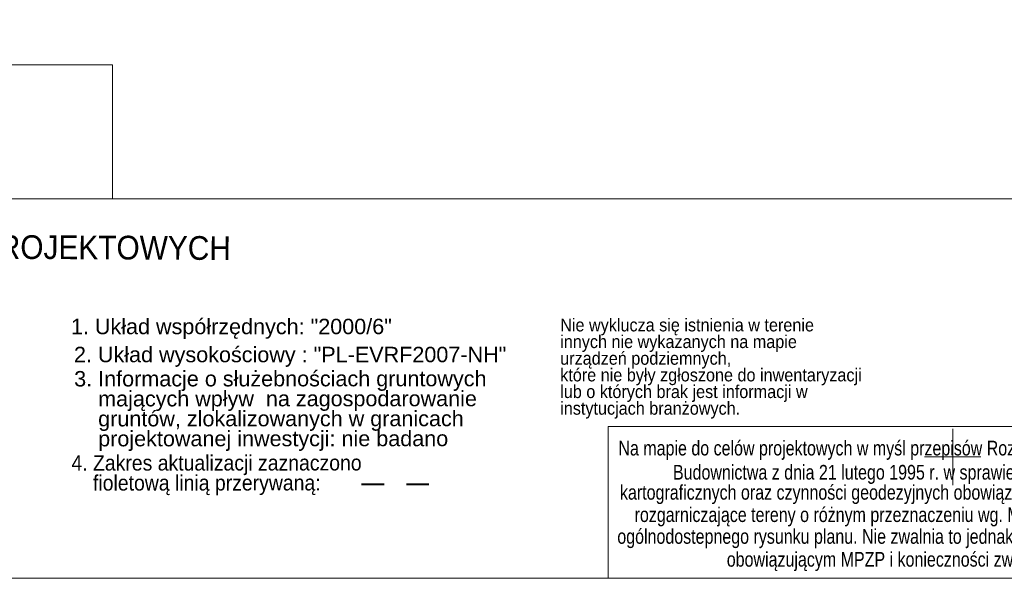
# Model space of a CAD drawing. Header units: centimetres. Extents: x 1590 to 6442358, y 1327 to 6703124.
# Tile 41 of 79: x 9125 to 9213, y 1677 to 1727. Entities that reach past the tile are written whole.
import ezdxf
from ezdxf.enums import TextEntityAlignment as Align

# ---------------------------------------------------------------- set-up
doc = ezdxf.new("R2010")
doc.units = ezdxf.units.CM
doc.linetypes.add('PRZER1-1', pattern=[2, 1, -1])
for name, color, linetype, lineweight in [('#RAMKA', 7, 'Continuous', 15), ('0_MAPA', 7, 'Continuous', 0), ('ARKUSZ 1', 7, 'Continuous', 18)]:
    doc.layers.add(name, color=color, linetype=linetype, lineweight=lineweight)
doc.styles.add('ARIAL', font='arial.ttf')
doc.styles.add('None', font='arial.ttf', dxfattribs={"width": 0.9})
doc.styles.add('Style-Arial', font='arial.ttf')
doc.styles.add('Style-Geodezja', font='GEODEZJA.shx')

# ---------------------------------------------------------------- blocks, each defined once
blk = doc.blocks.new('MDCP')
at = {"layer": '#RAMKA', "color": 7, "linetype": 'Continuous', "lineweight": 18, "ltscale": 0.5}
blk.add_lwpolyline([(-210, 0), (-210, 148.5), (-210, 297), (0, 297), (0, 148.5), (0, 0)], close=True, dxfattribs=at)
at = {"layer": '#RAMKA', "color": 7, "linetype": 'Continuous', "lineweight": 18, "ltscale": 0.5, "flags": 128}
blk.add_lwpolyline([(-210, 33.86107763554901), (0, 33.86107763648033), (0, 0), (-210, 0), (-210, 33.86107763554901)], close=True, dxfattribs=at)
at = {"color": 0}
for p, q in [((-78.97441034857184, 8.327232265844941, -10.22), (-78.97441034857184, 13.32723226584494, -10.22)), ((-78.97441034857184, 8.327232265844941, -10.22), (-78.97441034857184, 13.32723226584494, -10.22)), ((-81.47441034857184, 10.82723226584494, -10.22), (-76.47441034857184, 10.82723226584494, -10.22)), ((-81.47441034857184, 10.82723226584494, -10.22), (-76.47441034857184, 10.82723226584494, -10.22))]:
    blk.add_line(p, q, dxfattribs=at)
at = {"color": 6, "linetype": 'PRZER1-1', "lineweight": 40, "ltscale": 2}
blk.add_line((-131.673507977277, 8.393274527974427), (-124.2809487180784, 8.393274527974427), dxfattribs=at)
blk.add_line((-131.673507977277, 8.393274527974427), (-124.2809487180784, 8.393274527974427), dxfattribs=at)
at = {"elevation": -10.22}
blk.add_lwpolyline([(-207.7886725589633, 45.82340130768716), (-153.9043644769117, 45.82340130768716), (-153.9043644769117, 33.86107763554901), (-207.7886725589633, 33.86107763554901)], close=True, dxfattribs=at)
at = {"layer": 'ARKUSZ 1', "linetype": 'ByBlock'}
blk.add_lwpolyline([(-109.6922791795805, 13.55115917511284), (-41.98630375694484, 13.55115917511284), (-41.98630375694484, 0), (-109.6922791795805, 0)], close=True, dxfattribs=at)
at = {"layer": '#RAMKA', "color": 7, "linetype": 'Continuous', "lineweight": 18, "style": 'Style-Arial'}
blk.add_text('1. Układ współrzędnych: "2000/6"', height=1.376530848, dxfattribs=at).set_placement((-157.5997310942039, 22.47493549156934), align=Align.MIDDLE_LEFT)
at = {"layer": '#RAMKA', "color": 7, "linetype": 'Continuous', "lineweight": 25, "insert": (-189.3198148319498, 29.69184384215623), "char_height": 2.117051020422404, "attachment_point": 4, "rotation": 359.6977942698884, "line_spacing_factor": 0.6000000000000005, "style": 'None'}
blk.add_mtext('MAPA DO CELÓW PROJEKTOWYCH', dxfattribs=at)
at = {"layer": '#RAMKA', "color": 7, "linetype": 'Continuous', "lineweight": 18, "insert": (-113.9705101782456, 14.25543096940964), "char_height": 1.14840547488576, "width": 26.90974389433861, "attachment_point": 7, "line_spacing_factor": 0.7765243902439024, "style": 'None'}
blk.add_mtext('Nie wyklucza się istnienia w terenie innych nie wykazanych na mapie urządzeń podziemnych,\\Pktóre nie były zgłoszone do inwentaryzacji lub o których brak jest informacji w instytucjach branżowych.', dxfattribs=at)
at = {"layer": '#RAMKA', "color": 7, "linetype": 'Continuous', "lineweight": 18, "insert": (-157.3275509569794, 19.76568484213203), "char_height": 1.376530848, "attachment_point": 4, "line_spacing_factor": 0.5999999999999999, "style": 'Style-Geodezja'}
blk.add_mtext('\\fArial|b0|i0|c238238|p39;2. Układ wysokościowy : "PL-EVRF2007-NH"', dxfattribs=at)
at = {"layer": '#RAMKA', "color": 7, "linetype": 'Continuous', "lineweight": 18, "char_height": 1.376530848, "attachment_point": 4, "rotation": 0.03208949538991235}
for s, insert, line_spacing_factor, style in [('\\fArial|b0|i0|c238238|p39;3. Informacje o służebnościach gruntowych \\P    mających wpływ  na zagospodarowanie \\P    gruntów, zlokalizowanych w granicach \\P    projektowanej inwestycji: nie badano', (-157.3052004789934, 14.92847136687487), 0.7765243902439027, 'Style-Geodezja'), ('4. Zakres aktualizacji zaznaczono \\P    fioletową linią przerywaną:', (-157.5509397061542, 9.199250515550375), 0.7765243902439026, 'None')]:
    blk.add_mtext(s, dxfattribs=dict(at, insert=insert, line_spacing_factor=line_spacing_factor, style=style))
at = {"layer": 'ARKUSZ 1', "style": 'ARIAL', "width": 0.78}
for s, p in [('Na mapie do celów projektowych w myśl przepisów Rozporządzenia Ministra Gospodarki Przestrzennej i', (-108.7798194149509, 12.27500467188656)), ('Budownictwa z dnia 21 lutego 1995 r. w sprawie rodzaju i zakresu opracowań geodezyjno-', (-103.912235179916, 10.12276174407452)), ('kartograficznych oraz czynności geodezyjnych obowiązujących w budownictwie, zostały wkreślone linie', (-108.6409948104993, 8.329225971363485)), ('rozgarniczające tereny o różnym przeznaczeniu wg. MPZP. Linie te zostały wkreślone na podstawie ', (-107.335905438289, 6.336408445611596)), ('ogólnodostepnego rysunku planu. Nie zwalnia to jednak projektanta do konieczności zapoznania się z', (-108.8782480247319, 4.393411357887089)), ('obowiązującym MPZP i konieczności zweryfikowania wkreślonych linii.', (-99.11795767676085, 2.350773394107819))]:
    blk.add_text(s, height=1.31, dxfattribs=at).set_placement(p, align=Align.TOP_LEFT)

msp = doc.modelspace()

# ---------------------------------------------------------------- block references
at = {"layer": '0_MAPA', "linetype": 'ByBlock'}
msp.add_blockref('MDCP', (9287.398091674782, 1677.016462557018, 10.30064839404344), dxfattribs=at)

doc.saveas('drawing.dxf')
